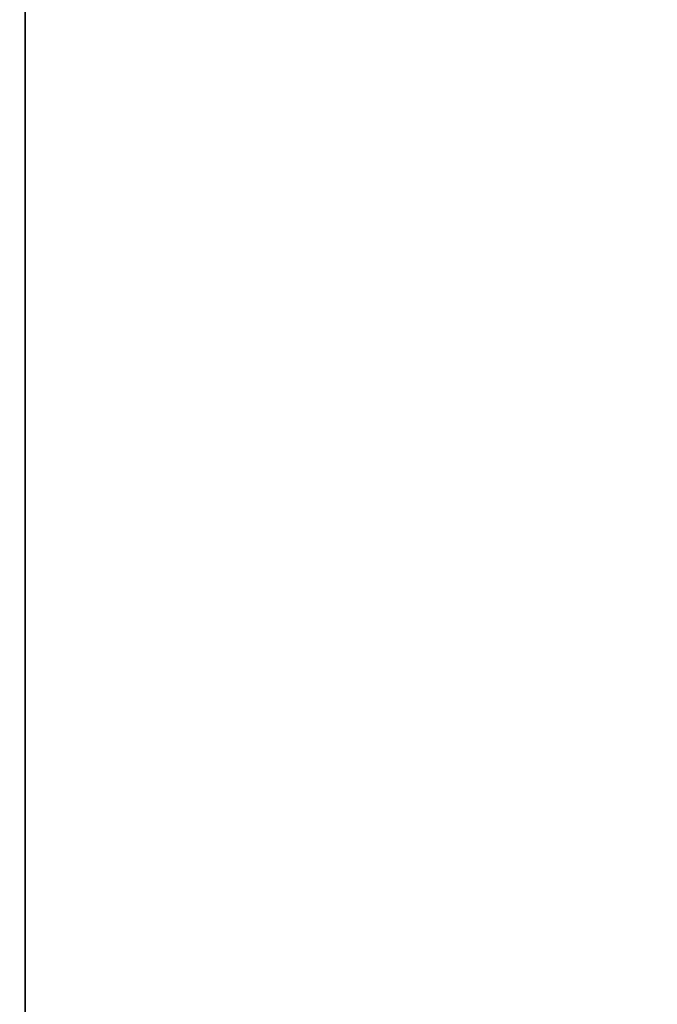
# Model space of a CAD drawing. Header units: millimetres. Extents: x 0 to 160, y 0 to 226.
# Tile 198 of 256: x 67.7212 to 67.7833, y 135.446 to 135.542. Entities that reach past the tile are written whole.
import ezdxf

# ---------------------------------------------------------------- set-up
doc = ezdxf.new("R2010")
doc.units = ezdxf.units.MM
doc.header["$LTSCALE"] = 25.4
doc.layers.get('0').update_dxf_attribs({"true_color": 0xff5454})

# ---------------------------------------------------------------- blocks, each defined once
blk = doc.blocks.new('AMALFI-9155-9154.STL')
at = {"color": 250, "true_color": 0x262626}
mesh = blk.add_polyface(dxfattribs=at)
corners = [(-5.456111, 168.441772, 135.194244), (-7.071283, 166.236862, 131.743179), (-3.778445, 167.767075, 131.180466)]
mesh.append_faces([[corners[k] for k in face] for face in [(0, 1, 2)]], dxfattribs={"color": 250})
mesh = blk.add_polyface(dxfattribs=at)
corners = [(-7.071283, 167.617447, 135.497375), (-7.071283, 166.236862, 131.743179), (-5.456111, 168.441772, 135.194244)]
mesh.append_faces([[corners[k] for k in face] for face in [(0, 1, 2)]], dxfattribs={"color": 250})
mesh = blk.add_polyface(dxfattribs=at)
corners = [(-8.614483, 166.679489, 135.8423), (-7.071283, 166.236862, 131.743179), (-7.071283, 167.617447, 135.497375)]
mesh.append_faces([[corners[k] for k in face] for face in [(0, 1, 2)]], dxfattribs={"color": 250})
mesh = blk.add_polyface(dxfattribs=at)
corners = [(-6.815774, 167.51297, 136.458527), (-8.039165, 166.256973, 137.063156), (-8.326824, 166.594559, 136.796265), (-6.560265, 167.155838, 136.732605)]
mesh.append_faces([[corners[k] for k in face] for face in [(0, 1, 2), (1, 0, 3)]], dxfattribs={"vtx0": -1, "color": 250})

msp = doc.modelspace()

# ---------------------------------------------------------------- block references
at = {"color": 0}
msp.add_blockref('AMALFI-9155-9154.STL', (74.792984, -32.042698, -3.123284), dxfattribs=at)

doc.saveas('drawing.dxf')
